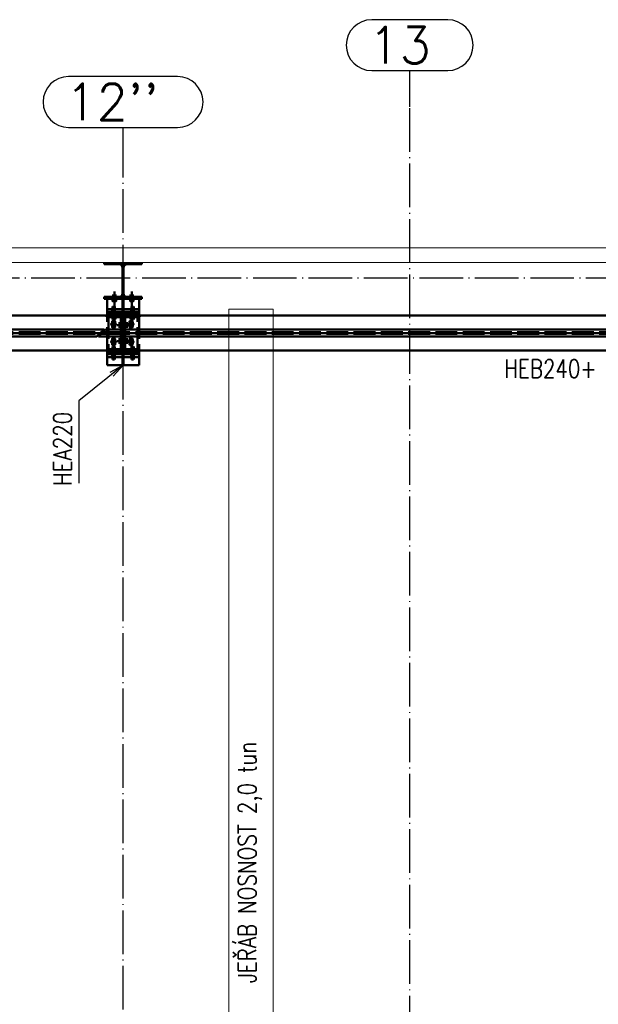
# Paper-space layout 'Layout1' of a CAD drawing. Extents: x -2 to 1033, y -36 to 596.
# Tile 26 of 126: x 148 to 228, y 139 to 274. Entities that reach past the tile are written whole.
import ezdxf

# ---------------------------------------------------------------- set-up
doc = ezdxf.new("R2010")
doc.units = 0
for name, pattern in [('ACAD_ISO02W100', [15, 12, -3]), ('ACAD_ISO04W100', [30.5, 24, -3, 0.5, -3]), ('HP_01_CER_B', [8, 5, -1, 1, -1])]:
    doc.linetypes.add(name, pattern=pattern)
for name, color, linetype, lineweight in [('SS_JEŘÁBOVÁ DRÁHA', 11, 'CONTINUOUS', 50), ('SS_OSY_025', 7, 'HP_01_CER_B', 25), ('SS_PODKLADY', 9, 'CONTINUOUS', 13), ('SS_PODKLADY_PANELY', 9, 'CONTINUOUS', 13), ('SS_POPIS_PROFILU', 13, 'CONTINUOUS', 25), ('SS_SLOUPY KRAJNÍ', 143, 'CONTINUOUS', 50), ('SS_SLOUPY VNITRNI', 163, 'CONTINUOUS', 50), ('SS_SRAFY', 8, 'CONTINUOUS', 18)]:
    doc.layers.add(name, color=color, linetype=linetype, lineweight=lineweight)
doc.styles.add('ROMANS', font='romans.shx', dxfattribs={"width": 0.8})
doc.styles.add('romans.shx', font='romans.shx', dxfattribs={"height": 5})

psp = doc.layouts.get("Layout1")

# ---------------------------------------------------------------- hatches: boundary and pattern name
at = {"layer": 'SS_SRAFY'}
h = psp.add_hatch(dxfattribs=at)
h.set_pattern_fill('ANSI31', color=5, scale=0.02, style=0)
h.set_pattern_definition([(45, (45.44707, 77.78364), (-0.04490128, 0.04490128), [])])
h.paths.add_polyline_path([(165.2471, 235.6836), (165.2471, 235.9336), (163.2021, 235.9336, -0.41421356), (162.7221, 236.4136), (162.7221, 239.9536, -0.41421356), (163.2021, 240.4336), (165.2471, 240.4336), (165.2471, 240.6836), (160.0471, 240.6836), (160.0471, 240.4336), (162.0921, 240.4336, -0.41421356), (162.5721, 239.9536), (162.5721, 236.4136, -0.41421356), (162.0921, 235.9336), (160.0471, 235.9336), (160.0471, 235.6836)], flags=0)

# ---------------------------------------------------------------- linework, layer by layer
at = {"layer": 'SS_JEŘÁBOVÁ DRÁHA', "color": 7, "linetype": 'ACAD_ISO04W100', "ltscale": 0.25}
for p, q in [((161.1471, 236.1336), (161.7471, 236.1336)), ((161.4471, 236.6896), (161.4471, 232.2896)), ((161.4471, 236.1336), (161.4471, 236.1336)), ((163.5471, 236.1336), (164.1471, 236.1336)), ((163.8471, 236.6896), (163.8471, 232.2896)), ((163.8471, 236.1336), (163.8471, 236.1336)), ((161.0471, 234.4836), (161.6471, 234.4836)), ((161.3471, 232.7236), (161.3471, 234.7236)), ((161.3471, 234.4836), (161.3471, 234.4836)), ((163.6471, 234.4836), (164.2471, 234.4836)), ((163.9471, 232.7236), (163.9471, 234.7236)), ((163.9471, 234.4836), (163.9471, 234.4836)), ((162.3471, 233.3836), (160.3471, 233.3836)), ((162.3471, 233.3836), (160.4471, 233.3836)), ((161.0471, 232.9836), (161.6471, 232.9836)), ((161.1471, 233.0236), (161.7471, 233.0236)), ((161.3471, 232.9836), (161.3471, 232.9836)), ((161.4471, 233.0236), (161.4471, 233.0236)), ((164.9471, 233.3836), (162.9471, 233.3836)), ((164.8471, 233.3836), (162.9471, 233.3836)), ((163.5471, 233.0236), (164.1471, 233.0236)), ((163.6471, 232.9836), (164.2471, 232.9836)), ((163.8471, 233.0236), (163.8471, 233.0236)), ((163.9471, 232.9836), (163.9471, 232.9836)), ((160.9771, 232.1836), (161.7171, 232.1836)), ((160.9771, 232.1836), (161.7171, 232.1836)), ((161.3471, 232.5536), (161.3471, 231.8136)), ((161.3471, 232.5536), (161.3471, 231.8136)), ((161.3471, 232.1836), (161.3471, 232.1836)), ((161.8371, 232.0836), (163.4371, 232.0836)), ((161.8371, 232.0836), (163.4371, 232.0836)), ((162.1471, 232.4536), (162.1471, 231.7136)), ((162.1471, 232.4536), (162.1471, 231.7136)), ((162.1471, 232.0836), (162.1471, 232.0836)), ((162.1471, 232.0836), (162.1471, 232.0836)), ((163.1471, 232.4536), (163.1471, 231.7136)), ((163.1471, 232.4536), (163.1471, 231.7136)), ((163.1471, 232.0836), (163.1471, 232.0836)), ((163.1471, 232.0836), (163.1471, 232.0836)), ((163.3771, 232.1836), (164.1171, 232.1836)), ((163.3771, 232.1836), (164.1171, 232.1836)), ((163.7471, 232.5536), (163.7471, 231.8136)), ((163.7471, 232.5536), (163.7471, 231.8136)), ((163.7471, 232.1836), (163.7471, 232.1836)), ((45.4471, 230.9836), (162.5471, 230.9836)), ((47.8471, 230.9836), (159.6471, 230.9836)), ((159.6471, 230.9836), (277.4471, 230.9836)), ((161.3471, 230.1536), (161.3471, 229.4136)), ((161.3471, 230.1536), (161.3471, 229.4136)), ((162.1471, 230.2536), (162.1471, 229.5136)), ((162.1471, 230.2536), (162.1471, 229.5136)), ((162.7471, 230.9836), (279.8471, 230.9836)), ((163.1471, 230.2536), (163.1471, 229.5136)), ((163.1471, 230.2536), (163.1471, 229.5136)), ((163.7471, 230.1536), (163.7471, 229.4136)), ((163.7471, 230.1536), (163.7471, 229.4136)), ((160.9771, 229.7836), (161.7171, 229.7836)), ((160.9771, 229.7836), (161.7171, 229.7836)), ((161.0471, 228.9836), (161.6471, 228.9836)), ((161.3471, 229.7836), (161.3471, 229.7836)), ((161.3471, 227.2236), (161.3471, 229.2236)), ((161.3471, 228.9836), (161.3471, 228.9836)), ((161.8371, 229.8836), (163.4371, 229.8836)), ((161.8371, 229.8836), (163.4371, 229.8836)), ((162.1471, 229.8836), (162.1471, 229.8836)), ((162.1471, 229.8836), (162.1471, 229.8836)), ((163.1471, 229.8836), (163.1471, 229.8836)), ((163.1471, 229.8836), (163.1471, 229.8836)), ((163.3771, 229.7836), (164.1171, 229.7836)), ((163.3771, 229.7836), (164.1171, 229.7836)), ((163.6471, 228.9836), (164.2471, 228.9836)), ((163.7471, 229.7836), (163.7471, 229.7836)), ((163.9471, 227.2236), (163.9471, 229.2236)), ((163.9471, 228.9836), (163.9471, 228.9836)), ((162.3471, 228.5836), (160.4471, 228.5836)), ((161.0471, 227.4836), (161.6471, 227.4836)), ((161.3471, 227.4836), (161.3471, 227.4836)), ((164.8471, 228.5836), (162.9471, 228.5836)), ((163.6471, 227.4836), (164.2471, 227.4836)), ((163.9471, 227.4836), (163.9471, 227.4836))]:
    psp.add_line(p, q, dxfattribs=at)
at = {"layer": 'SS_JEŘÁBOVÁ DRÁHA', "color": 5, "linetype": 'Continuous', "ltscale": 0.25}
for p, q in [((161.1471, 235.6836), (161.1471, 235.6236)), ((161.1471, 235.6236), (161.1873, 235.6236)), ((161.1873, 235.6836), (161.1873, 235.6236)), ((161.1873, 235.6236), (161.2971, 235.6236)), ((161.3271, 235.6236), (161.2071, 235.6022)), ((161.2071, 235.6022), (161.2774, 235.6236)), ((161.2071, 235.6022), (161.2392, 235.6236)), ((161.2071, 235.6236), (161.2071, 235.6022)), ((161.2071, 235.6022), (161.2071, 235.3851)), ((161.2971, 235.6836), (161.2971, 235.6236)), ((161.2971, 235.6236), (161.4471, 235.6236)), ((161.4471, 235.6022), (161.3271, 235.6236)), ((161.4471, 235.6836), (161.4471, 235.6236)), ((161.5671, 235.6236), (161.4471, 235.6022)), ((161.4471, 235.6022), (161.5092, 235.6236)), ((161.4471, 235.6236), (161.4471, 235.6022)), ((161.4471, 235.6236), (161.5971, 235.6236)), ((161.4471, 235.6022), (161.4471, 235.3851)), ((161.6871, 235.6022), (161.5671, 235.6236)), ((161.5971, 235.6836), (161.5971, 235.6236)), ((161.5971, 235.6236), (161.7069, 235.6236)), ((161.6871, 235.6022), (161.6549, 235.6236)), ((161.6871, 235.6022), (161.6789, 235.6236)), ((161.6871, 235.6022), (161.6871, 235.6236)), ((161.6871, 235.3851), (161.6871, 235.6022)), ((161.7069, 235.6236), (161.7069, 235.6836)), ((161.7069, 235.6236), (161.7471, 235.6236)), ((161.7471, 235.6236), (161.7471, 235.6836)), ((163.5471, 235.6836), (163.5471, 235.6236)), ((163.5471, 235.6236), (163.5873, 235.6236)), ((163.5873, 235.6836), (163.5873, 235.6236)), ((163.5873, 235.6236), (163.6971, 235.6236)), ((163.7271, 235.6236), (163.6071, 235.6022)), ((163.6071, 235.6022), (163.6774, 235.6236)), ((163.6071, 235.6022), (163.6392, 235.6236)), ((163.6071, 235.6236), (163.6071, 235.6022)), ((163.6071, 235.6022), (163.6071, 235.3851)), ((163.6971, 235.6236), (163.6971, 235.6836)), ((163.6971, 235.6236), (163.8471, 235.6236)), ((163.8471, 235.6022), (163.7271, 235.6236)), ((163.8471, 235.6836), (163.8471, 235.6236)), ((163.9671, 235.6236), (163.8471, 235.6022)), ((163.8471, 235.6022), (163.9092, 235.6236)), ((163.8471, 235.6236), (163.8471, 235.6022)), ((163.8471, 235.6236), (163.9971, 235.6236)), ((163.8471, 235.6022), (163.8471, 235.3851)), ((164.0871, 235.6022), (163.9671, 235.6236)), ((163.9971, 235.6236), (163.9971, 235.6836)), ((163.9971, 235.6236), (164.1069, 235.6236)), ((164.0871, 235.6022), (164.0549, 235.6236)), ((164.0871, 235.6022), (164.0789, 235.6236)), ((164.0871, 235.6022), (164.0871, 235.6236)), ((164.0871, 235.3851), (164.0871, 235.6022)), ((164.1069, 235.6236), (164.1069, 235.6836)), ((164.1069, 235.6236), (164.1471, 235.6236)), ((164.1471, 235.6236), (164.1471, 235.6836)), ((161.2392, 235.3636), (161.2071, 235.3851)), ((161.2774, 235.3636), (161.2071, 235.3851)), ((161.3271, 235.3636), (161.2071, 235.3851)), ((161.2071, 235.3851), (161.2071, 235.3636)), ((161.2392, 235.3636), (161.2071, 235.3636)), ((161.2774, 235.3636), (161.2392, 235.3636)), ((161.3271, 235.3636), (161.2774, 235.3636)), ((161.3271, 235.3636), (161.4471, 235.3851)), ((161.4471, 235.3636), (161.3271, 235.3636)), ((161.5092, 235.3636), (161.4471, 235.3851)), ((161.4471, 235.3851), (161.5671, 235.3636)), ((161.4471, 235.3851), (161.4471, 235.3636)), ((161.5092, 235.3636), (161.4471, 235.3636)), ((161.5671, 235.3636), (161.5092, 235.3636)), ((161.5671, 235.3636), (161.6871, 235.3851)), ((161.6549, 235.3636), (161.5671, 235.3636)), ((161.6549, 235.3636), (161.6871, 235.3851)), ((161.6789, 235.3636), (161.6549, 235.3636)), ((161.6871, 235.3851), (161.6789, 235.3636)), ((161.6871, 235.3636), (161.6789, 235.3636)), ((161.6871, 235.3636), (161.6871, 235.3851)), ((163.6392, 235.3636), (163.6071, 235.3851)), ((163.6774, 235.3636), (163.6071, 235.3851)), ((163.7271, 235.3636), (163.6071, 235.3851)), ((163.6071, 235.3851), (163.6071, 235.3636)), ((163.6392, 235.3636), (163.6071, 235.3636)), ((163.6774, 235.3636), (163.6392, 235.3636)), ((163.7271, 235.3636), (163.6774, 235.3636)), ((163.7271, 235.3636), (163.8471, 235.3851)), ((163.8471, 235.3636), (163.7271, 235.3636)), ((163.9092, 235.3636), (163.8471, 235.3851)), ((163.8471, 235.3851), (163.9671, 235.3636)), ((163.8471, 235.3851), (163.8471, 235.3636)), ((163.9092, 235.3636), (163.8471, 235.3636)), ((163.9671, 235.3636), (163.9092, 235.3636)), ((163.9671, 235.3636), (164.0871, 235.3851)), ((164.0549, 235.3636), (163.9671, 235.3636)), ((164.0549, 235.3636), (164.0871, 235.3851)), ((164.0789, 235.3636), (164.0549, 235.3636)), ((164.0871, 235.3851), (164.0789, 235.3636)), ((164.0871, 235.3636), (164.0789, 235.3636)), ((164.0871, 235.3636), (164.0871, 235.3851)), ((161.1873, 233.4436), (161.1471, 233.4436)), ((161.1471, 233.4436), (161.1471, 233.3836)), ((161.2971, 233.4436), (161.1873, 233.4436)), ((161.1873, 233.4436), (161.1873, 233.3836)), ((161.212, 233.7036), (161.2038, 233.7036)), ((161.3238, 233.7036), (161.2038, 233.6821)), ((161.236, 233.7036), (161.2038, 233.6821)), ((161.2038, 233.6821), (161.212, 233.7036)), ((161.2038, 233.7036), (161.2038, 233.6821)), ((161.2038, 233.6821), (161.2038, 233.465)), ((161.2038, 233.465), (161.212, 233.4436)), ((161.2038, 233.465), (161.2359, 233.4436)), ((161.2038, 233.465), (161.3234, 233.4436)), ((161.2038, 233.465), (161.2038, 233.4436)), ((161.236, 233.7036), (161.212, 233.7036)), ((161.3238, 233.7036), (161.236, 233.7036)), ((161.4471, 233.4436), (161.2971, 233.4436)), ((161.2971, 233.4436), (161.2971, 233.3836)), ((161.4438, 233.6821), (161.3238, 233.7036)), ((161.3817, 233.7036), (161.3238, 233.7036)), ((161.3243, 233.4436), (161.4438, 233.465)), ((161.3817, 233.7036), (161.4438, 233.6821)), ((161.4438, 233.7036), (161.3817, 233.7036)), ((161.4438, 233.465), (161.382, 233.4436)), ((161.5638, 233.7036), (161.4438, 233.7036)), ((161.5638, 233.7036), (161.4438, 233.6821)), ((161.4438, 233.7036), (161.4438, 233.6821)), ((161.4438, 233.6821), (161.4438, 233.465)), ((161.4438, 233.465), (161.5634, 233.4436)), ((161.4438, 233.465), (161.4438, 233.4436)), ((161.5971, 233.4436), (161.4471, 233.4436)), ((161.4471, 233.4436), (161.4471, 233.3836)), ((161.5638, 233.7036), (161.6838, 233.6821)), ((161.6136, 233.7036), (161.5638, 233.7036)), ((161.5643, 233.4436), (161.6838, 233.465)), ((161.7069, 233.4436), (161.5971, 233.4436)), ((161.5971, 233.4436), (161.5971, 233.3836)), ((161.6136, 233.7036), (161.6838, 233.6821)), ((161.6517, 233.7036), (161.6136, 233.7036)), ((161.6838, 233.465), (161.6138, 233.4436)), ((161.6517, 233.7036), (161.6838, 233.6821)), ((161.6838, 233.7036), (161.6517, 233.7036)), ((161.6838, 233.465), (161.6518, 233.4436)), ((161.6838, 233.6821), (161.6838, 233.7036)), ((161.6838, 233.465), (161.6838, 233.6821)), ((161.6838, 233.4436), (161.6838, 233.465)), ((161.7471, 233.4436), (161.7069, 233.4436)), ((161.7069, 233.3836), (161.7069, 233.4436)), ((161.7471, 233.3836), (161.7471, 233.4436)), ((163.5873, 233.4436), (163.5471, 233.4436)), ((163.5471, 233.4436), (163.5471, 233.3836)), ((163.6971, 233.4436), (163.5873, 233.4436)), ((163.5873, 233.4436), (163.5873, 233.3836)), ((163.612, 233.7036), (163.6038, 233.7036)), ((163.7238, 233.7036), (163.6038, 233.6821)), ((163.636, 233.7036), (163.6038, 233.6821)), ((163.6038, 233.6821), (163.612, 233.7036)), ((163.6038, 233.7036), (163.6038, 233.6821)), ((163.6038, 233.6821), (163.6038, 233.465)), ((163.6038, 233.465), (163.612, 233.4436)), ((163.6038, 233.465), (163.6359, 233.4436)), ((163.6038, 233.465), (163.7234, 233.4436)), ((163.6038, 233.465), (163.6038, 233.4436)), ((163.636, 233.7036), (163.612, 233.7036)), ((163.7238, 233.7036), (163.636, 233.7036)), ((163.8471, 233.4436), (163.6971, 233.4436)), ((163.6971, 233.3836), (163.6971, 233.4436)), ((163.8438, 233.6821), (163.7238, 233.7036)), ((163.7817, 233.7036), (163.7238, 233.7036)), ((163.7243, 233.4436), (163.8438, 233.465)), ((163.7817, 233.7036), (163.8438, 233.6821)), ((163.8438, 233.7036), (163.7817, 233.7036)), ((163.8438, 233.465), (163.782, 233.4436)), ((163.9638, 233.7036), (163.8438, 233.7036)), ((163.9638, 233.7036), (163.8438, 233.6821)), ((163.8438, 233.7036), (163.8438, 233.6821)), ((163.8438, 233.6821), (163.8438, 233.465)), ((163.8438, 233.465), (163.9634, 233.4436)), ((163.8438, 233.465), (163.8438, 233.4436)), ((163.9971, 233.4436), (163.8471, 233.4436)), ((163.8471, 233.4436), (163.8471, 233.3836)), ((163.9638, 233.7036), (164.0838, 233.6821)), ((164.0136, 233.7036), (163.9638, 233.7036)), ((163.9643, 233.4436), (164.0838, 233.465)), ((164.1069, 233.4436), (163.9971, 233.4436)), ((163.9971, 233.3836), (163.9971, 233.4436)), ((164.0136, 233.7036), (164.0838, 233.6821)), ((164.0517, 233.7036), (164.0136, 233.7036)), ((164.0838, 233.465), (164.0138, 233.4436)), ((164.0517, 233.7036), (164.0838, 233.6821)), ((164.0838, 233.7036), (164.0517, 233.7036)), ((164.0838, 233.465), (164.0518, 233.4436)), ((164.0838, 233.6821), (164.0838, 233.7036)), ((164.0838, 233.465), (164.0838, 233.6821)), ((164.0838, 233.4436), (164.0838, 233.465)), ((164.1471, 233.4436), (164.1069, 233.4436)), ((164.1069, 233.3836), (164.1069, 233.4436)), ((164.1471, 233.3836), (164.1471, 233.4436))]:
    psp.add_line(p, q, dxfattribs=at)
at = {"layer": 'SS_JEŘÁBOVÁ DRÁHA', "color": 9, "linetype": 'ACAD_ISO02W100', "ltscale": 0.25}
for p, q in [((161.2071, 235.6022), (161.2152, 235.6236)), ((161.2771, 235.6836), (161.2771, 235.6236)), ((161.2998, 235.6836), (161.2998, 235.6236)), ((161.3085, 235.6236), (161.3085, 235.3636)), ((161.3621, 235.6836), (161.3621, 235.6236)), ((161.3671, 235.6236), (161.3671, 235.3636)), ((161.4471, 235.6022), (161.385, 235.6236)), ((161.5271, 235.3636), (161.5271, 235.6236)), ((161.5321, 235.6836), (161.5321, 235.6236)), ((161.5856, 235.6236), (161.5856, 235.3636)), ((161.5943, 235.6236), (161.5943, 235.6836)), ((161.6871, 235.6022), (161.6168, 235.6236)), ((161.6171, 235.6236), (161.6171, 235.6836)), ((163.6071, 235.6022), (163.6152, 235.6236)), ((163.6771, 235.6836), (163.6771, 235.6236)), ((163.6998, 235.6836), (163.6998, 235.6236)), ((163.7085, 235.6236), (163.7085, 235.3636)), ((163.7621, 235.6236), (163.7621, 235.6836)), ((163.7671, 235.6236), (163.7671, 235.3636)), ((163.8471, 235.6022), (163.785, 235.6236)), ((163.9271, 235.6236), (163.9271, 235.3636)), ((163.9321, 235.6236), (163.9321, 235.6836)), ((163.9856, 235.6236), (163.9856, 235.3636)), ((163.9943, 235.6236), (163.9943, 235.6836)), ((164.0871, 235.6022), (164.0168, 235.6236)), ((164.0171, 235.6236), (164.0171, 235.6836)), ((161.2071, 235.3851), (161.2152, 235.3636)), ((161.385, 235.3636), (161.4471, 235.3851)), ((161.6168, 235.3636), (161.6871, 235.3851)), ((163.6071, 235.3851), (163.6152, 235.3636)), ((163.785, 235.3636), (163.8471, 235.3851)), ((164.0168, 235.3636), (164.0871, 235.3851)), ((161.2741, 233.7036), (161.2038, 233.6821)), ((161.2038, 233.465), (161.2741, 233.4436)), ((161.2038, 233.4436), (161.212, 233.4436)), ((161.212, 233.4436), (161.236, 233.4436)), ((161.236, 233.4436), (161.3238, 233.4436)), ((161.2771, 233.4436), (161.2771, 233.3836)), ((161.2838, 233.7036), (161.2838, 233.4436)), ((161.2998, 233.4436), (161.2998, 233.3836)), ((161.3053, 233.7036), (161.3053, 233.4436)), ((161.3234, 233.4436), (161.3238, 233.4436)), ((161.3234, 233.4436), (161.3238, 233.4436)), ((161.3238, 233.4436), (161.3817, 233.4436)), ((161.3238, 233.4436), (161.3243, 233.4436)), ((161.3238, 233.4436), (161.3243, 233.4436)), ((161.3621, 233.4436), (161.3621, 233.3836)), ((161.3638, 233.7036), (161.3638, 233.4436)), ((161.3817, 233.4436), (161.4438, 233.4436)), ((161.382, 233.4436), (161.3817, 233.4436)), ((161.506, 233.7036), (161.4438, 233.6821)), ((161.4438, 233.465), (161.506, 233.4436)), ((161.4438, 233.4436), (161.5638, 233.4436)), ((161.5238, 233.7036), (161.5238, 233.4436)), ((161.5321, 233.4436), (161.5321, 233.3836)), ((161.5634, 233.4436), (161.5638, 233.4436)), ((161.5634, 233.4436), (161.5638, 233.4436)), ((161.5638, 233.4436), (161.6136, 233.4436)), ((161.5638, 233.4436), (161.5643, 233.4436)), ((161.5638, 233.4436), (161.5643, 233.4436)), ((161.5824, 233.7036), (161.5824, 233.4436)), ((161.5943, 233.3836), (161.5943, 233.4436)), ((161.6038, 233.4436), (161.6038, 233.7036)), ((161.6136, 233.4436), (161.6517, 233.4436)), ((161.6138, 233.4436), (161.6136, 233.4436)), ((161.6171, 233.3836), (161.6171, 233.4436)), ((161.6838, 233.465), (161.6517, 233.4436)), ((161.6517, 233.4436), (161.6838, 233.4436)), ((161.6838, 233.6821), (161.6757, 233.7036)), ((161.6838, 233.465), (161.6757, 233.4436)), ((163.6741, 233.7036), (163.6038, 233.6821)), ((163.6038, 233.465), (163.6741, 233.4436)), ((163.6038, 233.4436), (163.612, 233.4436)), ((163.612, 233.4436), (163.636, 233.4436)), ((163.636, 233.4436), (163.7238, 233.4436)), ((163.6771, 233.4436), (163.6771, 233.3836)), ((163.6838, 233.7036), (163.6838, 233.4436)), ((163.6998, 233.4436), (163.6998, 233.3836)), ((163.7053, 233.7036), (163.7053, 233.4436)), ((163.7234, 233.4436), (163.7238, 233.4436)), ((163.7234, 233.4436), (163.7238, 233.4436)), ((163.7238, 233.4436), (163.7817, 233.4436)), ((163.7238, 233.4436), (163.7243, 233.4436)), ((163.7238, 233.4436), (163.7243, 233.4436)), ((163.7621, 233.3836), (163.7621, 233.4436)), ((163.7638, 233.7036), (163.7638, 233.4436)), ((163.7817, 233.4436), (163.8438, 233.4436)), ((163.782, 233.4436), (163.7817, 233.4436)), ((163.906, 233.7036), (163.8438, 233.6821)), ((163.8438, 233.465), (163.906, 233.4436)), ((163.8438, 233.4436), (163.9638, 233.4436)), ((163.9238, 233.7036), (163.9238, 233.4436)), ((163.9321, 233.3836), (163.9321, 233.4436)), ((163.9634, 233.4436), (163.9638, 233.4436)), ((163.9634, 233.4436), (163.9638, 233.4436)), ((163.9638, 233.4436), (164.0136, 233.4436)), ((163.9638, 233.4436), (163.9643, 233.4436)), ((163.9638, 233.4436), (163.9643, 233.4436)), ((163.9824, 233.7036), (163.9824, 233.4436)), ((163.9943, 233.3836), (163.9943, 233.4436)), ((164.0038, 233.4436), (164.0038, 233.7036)), ((164.0136, 233.4436), (164.0517, 233.4436)), ((164.0138, 233.4436), (164.0136, 233.4436)), ((164.0171, 233.3836), (164.0171, 233.4436)), ((164.0838, 233.465), (164.0517, 233.4436)), ((164.0517, 233.4436), (164.0838, 233.4436)), ((164.0838, 233.6821), (164.0757, 233.7036)), ((164.0838, 233.465), (164.0757, 233.4436))]:
    psp.add_line(p, q, dxfattribs=at)
at = {"layer": 'SS_JEŘÁBOVÁ DRÁHA', "color": 1, "linetype": 'Continuous', "ltscale": 0.25}
for p, q in [((160.4471, 234.2836), (161.2871, 234.2836)), ((160.4471, 233.8836), (160.4471, 234.2836)), ((161.6071, 234.2836), (163.6871, 234.2836)), ((164.0071, 234.2836), (164.8471, 234.2836)), ((164.8471, 234.2836), (164.8471, 233.8836)), ((162.5471, 233.3836), (45.4493, 233.3836)), ((161.2871, 233.8836), (160.4471, 233.8836)), ((160.4471, 233.7836), (160.4471, 233.8836)), ((160.4471, 233.7836), (161.2871, 233.7836)), ((160.4471, 233.6836), (160.4471, 233.7836)), ((160.4471, 233.6836), (161.2038, 233.6836)), ((160.4471, 233.6236), (160.4471, 233.6836)), ((160.4471, 233.6236), (161.2038, 233.6236)), ((160.4471, 233.5836), (160.4471, 233.6236)), ((161.2038, 233.5836), (160.4471, 233.5836)), ((160.4471, 233.3836), (160.4471, 233.5836)), ((163.6871, 233.8836), (161.6071, 233.8836)), ((161.6071, 233.7836), (163.6871, 233.7836)), ((161.6838, 233.6836), (163.6038, 233.6836)), ((161.6838, 233.6236), (163.6038, 233.6236)), ((162.3471, 233.5836), (161.6838, 233.5836)), ((162.3471, 233.5836), (162.3471, 233.3836)), ((162.9471, 233.5836), (162.3471, 233.5836)), ((162.5471, 231.4836), (162.5471, 233.3836)), ((162.7471, 233.1836), (162.5471, 233.1836)), ((162.6471, 232.8836), (162.5471, 232.8836)), ((162.7471, 232.8836), (162.6471, 232.8836)), ((162.6471, 232.8836), (162.6471, 231.4836)), ((279.8471, 233.3836), (162.7471, 233.3836)), ((162.7471, 233.3836), (162.7471, 231.4836)), ((163.6038, 233.5836), (162.9471, 233.5836)), ((162.9471, 233.5836), (162.9471, 233.3836)), ((164.8471, 233.8836), (164.0071, 233.8836)), ((164.0071, 233.7836), (164.8471, 233.7836)), ((164.0838, 233.6836), (164.8471, 233.6836)), ((164.0838, 233.6236), (164.8471, 233.6236)), ((164.8471, 233.5836), (164.0838, 233.5836)), ((164.8471, 233.8836), (164.8471, 233.7836)), ((164.8471, 233.7836), (164.8471, 233.6836)), ((164.8471, 233.6836), (164.8471, 233.6236)), ((164.8471, 233.6236), (164.8471, 233.5836)), ((164.8471, 233.5836), (164.8471, 233.3836)), ((160.047, 231.4836), (47.8471, 231.4836)), ((159.047, 230.4836), (160.047, 231.4836)), ((160.2471, 231.4836), (159.2471, 230.4836)), ((277.4471, 231.4836), (160.2471, 231.4836)), ((47.8471, 230.4836), (159.047, 230.4836)), ((159.2471, 230.4836), (277.4471, 230.4836)), ((162.5471, 228.5836), (162.5471, 230.4836)), ((162.6471, 230.4836), (162.6471, 229.0836)), ((162.7471, 230.4836), (162.7471, 228.5836)), ((162.5471, 229.0836), (162.6471, 229.0836)), ((162.5471, 228.7836), (162.7471, 228.7836)), ((162.6471, 229.0836), (162.7471, 229.0836)), ((45.4493, 228.5836), (162.5471, 228.5836)), ((160.4471, 228.3836), (160.4471, 228.5836)), ((160.4471, 228.3836), (162.3471, 228.3836)), ((160.4471, 228.2836), (160.4471, 228.3836)), ((164.8471, 228.2836), (160.4471, 228.2836)), ((160.4471, 228.1836), (160.4471, 228.2836)), ((160.4471, 228.1836), (164.8471, 228.1836)), ((160.4471, 228.1236), (160.4471, 228.1836)), ((164.8471, 228.1236), (160.4471, 228.1236)), ((160.4471, 228.0836), (160.4471, 228.1236)), ((164.8471, 228.0836), (160.4471, 228.0836)), ((160.4471, 227.6836), (160.4471, 228.0836)), ((164.8471, 227.6836), (160.4471, 227.6836)), ((162.3471, 228.5836), (162.3471, 228.3836)), ((162.3471, 228.3836), (162.9471, 228.3836)), ((162.7471, 228.5836), (279.8471, 228.5836)), ((162.9471, 228.5836), (162.9471, 228.3836)), ((162.9471, 228.3836), (164.8471, 228.3836)), ((164.8471, 228.5836), (164.8471, 228.3836)), ((164.8471, 228.3836), (164.8471, 228.2836)), ((164.8471, 228.2836), (164.8471, 228.1836)), ((164.8471, 228.1836), (164.8471, 228.1236)), ((164.8471, 228.1236), (164.8471, 228.0836)), ((164.8471, 228.0836), (164.8471, 227.6836))]:
    psp.add_line(p, q, dxfattribs=at)
at = {"layer": 'SS_JEŘÁBOVÁ DRÁHA', "color": 3, "linetype": 'ACAD_ISO02W100', "ltscale": 0.25}
for p, q in [((161.1671, 234.2836), (161.1671, 233.8836)), ((161.2871, 234.2836), (161.6071, 234.2836)), ((161.5271, 233.8836), (161.5271, 234.2836)), ((163.6871, 234.2836), (164.0071, 234.2836)), ((163.7671, 234.2836), (163.7671, 233.8836)), ((164.1271, 233.8836), (164.1271, 234.2836)), ((160.3471, 233.3836), (160.3471, 233.2236)), ((160.3471, 233.2236), (162.3471, 233.2236)), ((160.4471, 233.1836), (160.4471, 233.3836)), ((162.3471, 233.1836), (160.4471, 233.1836)), ((160.6471, 233.1836), (160.6471, 228.7836)), ((161.0671, 233.5836), (161.0671, 233.1836)), ((161.1671, 233.8836), (161.1671, 233.7836)), ((161.1671, 233.7836), (161.1671, 233.6836)), ((161.1671, 233.6836), (161.1671, 233.6236)), ((161.1671, 233.6236), (161.1671, 233.5836)), ((161.1689, 233.7836), (161.1689, 233.8836)), ((161.1689, 233.6836), (161.1689, 233.7836)), ((161.1689, 233.6236), (161.1689, 233.6836)), ((161.1689, 233.5836), (161.1689, 233.6236)), ((161.2038, 233.6836), (161.6838, 233.6836)), ((161.2038, 233.6236), (161.6838, 233.6236)), ((161.6838, 233.5836), (161.2038, 233.5836)), ((161.2471, 233.5836), (161.2471, 233.1836)), ((161.6071, 233.8836), (161.2871, 233.8836)), ((161.2871, 233.7836), (161.6071, 233.7836)), ((161.4471, 233.5836), (161.4471, 233.4436)), ((161.4471, 233.3836), (161.4471, 233.1836)), ((161.5252, 233.7836), (161.5163, 233.7036)), ((161.5163, 233.7036), (161.5252, 233.6836)), ((161.5252, 233.8836), (161.5252, 233.7836)), ((161.5252, 233.6836), (161.5252, 233.6236)), ((161.5252, 233.6236), (161.5252, 233.5836)), ((161.5271, 233.7836), (161.5271, 233.8836)), ((161.5271, 233.6836), (161.5271, 233.7836)), ((161.5271, 233.6236), (161.5271, 233.6836)), ((161.5271, 233.5836), (161.5271, 233.6236)), ((161.6271, 233.1836), (161.6271, 233.5836)), ((162.3471, 233.3836), (162.3471, 231.5836)), ((162.5471, 233.1836), (162.3471, 233.1836)), ((162.9471, 233.1836), (162.7471, 233.1836)), ((162.9471, 233.3836), (162.9471, 233.2236)), ((162.9471, 233.2236), (164.9471, 233.2236)), ((162.9471, 233.2236), (162.9471, 232.0836)), ((164.8471, 233.1836), (162.9471, 233.1836)), ((163.6038, 233.6836), (164.0838, 233.6836)), ((163.6038, 233.6236), (164.0838, 233.6236)), ((164.0838, 233.5836), (163.6038, 233.5836)), ((163.6671, 233.5836), (163.6671, 233.3836)), ((163.6671, 233.3836), (163.6671, 233.2236)), ((163.6671, 233.2236), (163.6671, 233.1836)), ((164.0071, 233.8836), (163.6871, 233.8836)), ((163.6871, 233.7836), (164.0071, 233.7836)), ((163.7671, 233.8836), (163.7671, 233.7836)), ((163.7671, 233.7836), (163.7671, 233.6836)), ((163.7671, 233.6836), (163.7671, 233.6236)), ((163.7671, 233.6236), (163.7671, 233.5836)), ((163.7689, 233.7836), (163.7689, 233.8836)), ((163.7778, 233.7036), (163.7689, 233.7836)), ((163.7689, 233.6836), (163.7778, 233.7036)), ((163.7689, 233.6236), (163.7689, 233.6836)), ((163.7689, 233.5836), (163.7689, 233.6236)), ((163.8471, 233.5836), (163.8471, 233.4436)), ((163.8471, 233.3836), (163.8471, 233.1836)), ((164.0271, 233.2236), (164.0271, 233.3836)), ((164.0471, 233.5836), (164.0471, 233.1836)), ((164.1252, 233.8836), (164.1252, 233.7836)), ((164.1252, 233.7836), (164.1252, 233.6836)), ((164.1252, 233.6836), (164.1252, 233.6236)), ((164.1252, 233.6236), (164.1252, 233.5836)), ((164.1271, 233.7836), (164.1271, 233.8836)), ((164.1271, 233.6836), (164.1271, 233.7836)), ((164.1271, 233.6236), (164.1271, 233.6836)), ((164.1271, 233.5836), (164.1271, 233.6236)), ((164.2271, 233.1836), (164.2271, 233.5836)), ((164.6471, 228.7836), (164.6471, 233.1836)), ((164.8471, 233.3836), (164.8471, 233.1836)), ((164.9471, 233.2236), (164.9471, 233.3836)), ((161.2471, 232.4037), (161.4471, 232.4037)), ((161.4471, 231.9636), (161.2471, 231.9636)), ((162.5471, 232.3037), (162.3471, 232.3037)), ((162.3471, 231.8636), (162.5471, 231.8636)), ((162.5471, 231.5836), (162.3471, 231.5836)), ((162.3471, 231.5836), (162.3471, 231.0836)), ((162.6471, 232.3037), (162.5471, 232.3037)), ((162.5471, 231.8636), (162.6471, 231.8636)), ((162.5471, 230.4836), (162.5471, 231.4836)), ((162.7471, 232.3037), (162.6471, 232.3037)), ((162.6471, 231.8636), (162.7471, 231.8636)), ((162.6471, 231.4836), (162.6471, 230.4836)), ((162.9471, 232.3037), (162.7471, 232.3037)), ((162.7471, 231.8636), (162.9471, 231.8636)), ((162.9471, 231.5836), (162.7471, 231.5836)), ((162.7471, 231.4836), (162.7471, 230.4836)), ((162.9471, 232.0836), (162.9471, 231.5836)), ((162.9471, 231.5836), (162.9471, 231.4836)), ((162.9471, 231.4836), (162.9471, 231.0836)), ((163.6471, 232.4037), (163.8471, 232.4037)), ((163.8471, 231.9636), (163.6471, 231.9636)), ((162.5471, 231.0836), (45.4471, 231.0836)), ((162.5471, 230.8836), (45.4471, 230.8836)), ((162.3471, 230.8836), (162.3471, 230.3836)), ((162.3471, 230.3836), (162.5471, 230.3836)), ((162.3471, 230.3836), (162.3471, 228.5836)), ((162.5471, 230.1037), (162.3471, 230.1037)), ((162.6471, 230.1037), (162.5471, 230.1037)), ((162.7471, 230.1037), (162.6471, 230.1037)), ((279.8471, 231.0836), (162.7471, 231.0836)), ((279.8471, 230.8836), (162.7471, 230.8836)), ((162.7471, 230.3836), (162.9471, 230.3836)), ((162.9471, 230.1037), (162.7471, 230.1037)), ((162.9471, 230.8836), (162.9471, 230.3836)), ((162.9471, 230.3836), (162.9471, 228.5836)), ((160.4471, 228.7836), (162.3471, 228.7836)), ((160.4471, 228.5836), (160.4471, 228.7836)), ((161.0671, 228.7836), (161.0671, 228.3836)), ((161.2471, 230.0037), (161.4471, 230.0037)), ((161.4471, 229.5636), (161.2471, 229.5636)), ((161.2471, 228.7836), (161.2471, 228.3836)), ((161.4471, 228.7836), (161.4471, 228.3836)), ((161.6271, 228.3836), (161.6271, 228.7836)), ((162.3471, 229.6636), (162.5471, 229.6636)), ((162.3471, 228.7836), (162.5471, 228.7836)), ((162.5471, 229.6636), (162.6471, 229.6636)), ((162.6471, 229.6636), (162.7471, 229.6636)), ((162.7471, 229.6636), (162.9471, 229.6636)), ((162.7471, 228.7836), (162.9471, 228.7836)), ((162.9471, 228.7836), (164.8471, 228.7836)), ((163.6471, 230.0037), (163.8471, 230.0037)), ((163.8471, 229.5636), (163.6471, 229.5636)), ((163.6671, 228.7836), (163.6671, 228.3836)), ((163.8471, 228.7836), (163.8471, 228.3836)), ((164.0471, 228.7836), (164.0471, 228.3836)), ((164.2271, 228.3836), (164.2271, 228.7836)), ((164.8471, 228.7836), (164.8471, 228.5836)), ((161.1671, 228.3836), (161.1671, 228.2836)), ((161.1671, 228.2836), (161.1671, 228.1836)), ((161.1671, 228.1836), (161.1671, 228.1236)), ((161.1671, 228.1236), (161.1671, 228.0836)), ((161.1671, 228.0836), (161.1671, 227.6836)), ((161.5271, 228.2836), (161.5271, 228.3836)), ((161.5271, 228.1836), (161.5271, 228.2836)), ((161.5271, 228.1236), (161.5271, 228.1836)), ((161.5271, 228.0836), (161.5271, 228.1236)), ((161.5271, 227.6836), (161.5271, 228.0836)), ((163.7671, 228.3836), (163.7671, 228.2836)), ((163.7671, 228.2836), (163.7671, 228.1836)), ((163.7671, 228.1836), (163.7671, 228.1236)), ((163.7671, 228.1236), (163.7671, 228.0836)), ((163.7671, 228.0836), (163.7671, 227.6836)), ((164.1271, 228.2836), (164.1271, 228.3836)), ((164.1271, 228.1836), (164.1271, 228.2836)), ((164.1271, 228.1236), (164.1271, 228.1836)), ((164.1271, 228.0836), (164.1271, 228.1236)), ((164.1271, 227.6836), (164.1271, 228.0836))]:
    psp.add_line(p, q, dxfattribs=at)
at = {"layer": 'SS_JEŘÁBOVÁ DRÁHA', "ltscale": 0.25}
for p, q in [((162.4471, 232.2336), (162.4471, 232.2336)), ((162.8471, 232.2336), (162.8471, 232.2336)), ((162.4471, 229.7336), (162.4471, 229.7336)), ((162.8471, 229.7336), (162.8471, 229.7336))]:
    psp.add_line(p, q, dxfattribs=at)
at = {"layer": 'SS_JEŘÁBOVÁ DRÁHA', "color": 7, "linetype": 'Continuous', "ltscale": 0.25}
for points in [[(161.0471, 232.1836), (161.3471, 232.1836), (161.3471, 231.8836)], [(161.5471, 232.1836), (161.5318, 232.2602), (161.4885, 232.3251), (161.4236, 232.3684), (161.3471, 232.3836), (161.2705, 232.3684), (161.2056, 232.3251), (161.1623, 232.2602), (161.1471, 232.1836), (161.1623, 232.1071), (161.2056, 232.0422), (161.2705, 231.9989), (161.3471, 231.9836), (161.4236, 231.9989), (161.4885, 232.0422), (161.5318, 232.1071), (161.5471, 232.1836)], [(161.3471, 232.4836), (161.3471, 232.1836), (161.6471, 232.1836)], [(163.4471, 232.1836), (163.7471, 232.1836), (163.7471, 231.8836)], [(163.9471, 232.1836), (163.9318, 232.2602), (163.8885, 232.3251), (163.8236, 232.3684), (163.7471, 232.3836), (163.6705, 232.3684), (163.6056, 232.3251), (163.5623, 232.2602), (163.5471, 232.1836), (163.5623, 232.1071), (163.6056, 232.0422), (163.6705, 231.9989), (163.7471, 231.9836), (163.8236, 231.9989), (163.8885, 232.0422), (163.9318, 232.1071), (163.9471, 232.1836)], [(163.7471, 232.4836), (163.7471, 232.1836), (164.0471, 232.1836)], [(161.0471, 229.7836), (161.3471, 229.7836), (161.3471, 229.4836)], [(161.5471, 229.7836), (161.5318, 229.8602), (161.4885, 229.9251), (161.4236, 229.9684), (161.3471, 229.9836), (161.2705, 229.9684), (161.2056, 229.9251), (161.1623, 229.8602), (161.1471, 229.7836), (161.1623, 229.7071), (161.2056, 229.6422), (161.2705, 229.5989), (161.3471, 229.5836), (161.4236, 229.5989), (161.4885, 229.6422), (161.5318, 229.7071), (161.5471, 229.7836)], [(161.3471, 230.0836), (161.3471, 229.7836), (161.6471, 229.7836)], [(163.4471, 229.7836), (163.7471, 229.7836), (163.7471, 229.4836)], [(163.9471, 229.7836), (163.9318, 229.8602), (163.8885, 229.9251), (163.8236, 229.9684), (163.7471, 229.9836), (163.6705, 229.9684), (163.6056, 229.9251), (163.5623, 229.8602), (163.5471, 229.7836), (163.5623, 229.7071), (163.6056, 229.6422), (163.6705, 229.5989), (163.7471, 229.5836), (163.8236, 229.5989), (163.8885, 229.6422), (163.9318, 229.7071), (163.9471, 229.7836)], [(163.7471, 230.0836), (163.7471, 229.7836), (164.0471, 229.7836)]]:
    psp.add_lwpolyline(points, dxfattribs=at)
at = {"layer": 'SS_JEŘÁBOVÁ DRÁHA', "color": 3, "linetype": 'ACAD_ISO02W100', "ltscale": 0.25}
for centre in [(161.3471, 232.1836), (163.7471, 232.1836), (161.3471, 229.7836), (163.7471, 229.7836)]:
    psp.add_circle(centre, 0.22, dxfattribs=at)
at = {"layer": 'SS_JEŘÁBOVÁ DRÁHA', "color": 3, "linetype": 'ACAD_ISO02W100', "ltscale": 0.25, "extrusion": (0, 0, -1)}
for centre, start, end in [((-161.2471, 232.1836), 270, 90), ((-161.4471, 232.1836), 90, 270), ((-163.6471, 232.1836), 270, 90), ((-163.8471, 232.1836), 90, 270), ((-161.2471, 229.7836), 270, 90), ((-161.4471, 229.7836), 90, 270), ((-163.6471, 229.7836), 270, 90), ((-163.8471, 229.7836), 90, 270)]:
    psp.add_arc(centre, 0.22, start, end, dxfattribs=at)
at = {"layer": 'SS_OSY_025', "linetype": 'Continuous', "ltscale": 0.25}
for p, q in [((207.2755, 274.0515), (196.8231, 274.0515)), ((196.8231, 267.0515), (207.2755, 267.0515)), ((170.1352, 266.2434), (155.159, 266.2434)), ((155.159, 259.2434), (170.1352, 259.2434))]:
    psp.add_line(p, q, dxfattribs=at)
at = {"layer": 'SS_OSY_025', "linetype": 'ACAD_ISO04W100', "ltscale": 0.25}
for p, q in [((202.0493, 262.0515), (202.0493, 267.0515)), ((202.0493, 50.0113), (202.0493, 262.0525)), ((202.0493, 262.0525), (202.0493, 262.0515)), ((162.6471, 254.2434), (162.6471, 259.2434)), ((162.6471, 54.1113), (162.6471, 254.2444)), ((162.6471, 254.2444), (162.6471, 254.2434)), ((35.6363, 238.5836), (298.2599, 238.5836))]:
    psp.add_line(p, q, dxfattribs=at)
at = {"layer": 'SS_OSY_025', "linetype": 'Continuous', "ltscale": 0.25}
for centre, start, end in [((196.8231, 270.5515), 90, 270), ((207.2755, 270.5515), 270, 90), ((155.159, 262.7434), 90, 270), ((170.1352, 262.7434), 270, 90)]:
    psp.add_arc(centre, 3.5, start, end, dxfattribs=at)
at = {"layer": 'SS_PODKLADY', "elevation": -5191.46}
psp.add_lwpolyline([(183.2979, 234.2836), (177.1822, 234.2836), (177.1822, 72.8836), (183.2979, 72.8836)], close=True, dxfattribs=at)
at = {"layer": 'SS_PODKLADY_PANELY', "color": 9, "linetype": 'Continuous', "ltscale": 0.25}
for p, q in [((281.8471, 242.6836), (43.4493, 242.6836)), ((281.8471, 240.6836), (43.4493, 240.6836))]:
    psp.add_line(p, q, dxfattribs=at)
at = {"layer": 'SS_POPIS_PROFILU', "color": 0, "linetype": 'ByBlock'}
for p, q in [((160.8833, 225.5835), (162.6471, 226.5836)), ((162.6471, 226.5836), (161.0931, 225.3245)), ((162.6471, 226.5836), (161.303, 225.0656))]:
    psp.add_line(p, q, dxfattribs=at)
at = {"layer": 'SS_POPIS_PROFILU', "color": 13}
psp.add_lwpolyline([(162.6471, 226.5836), (156.5739, 221.6627), (156.5739, 210.3294)], dxfattribs=at)
at = {"layer": 'SS_SLOUPY KRAJNÍ', "color": 7, "linetype": 'ACAD_ISO04W100', "ltscale": 0.25}
psp.add_line((162.6471, 226.5836), (162.6471, 238.5836), dxfattribs=at)
at = {"layer": 'SS_SLOUPY KRAJNÍ', "color": 1, "linetype": 'Continuous', "ltscale": 0.25}
for p, q in [((160.4471, 234.2836), (160.4471, 235.6836)), ((164.8471, 235.6836), (164.8471, 234.2836)), ((160.4471, 226.5836), (160.4471, 227.6836)), ((164.8471, 227.6836), (164.8471, 226.5836)), ((160.4471, 226.5836), (164.8471, 226.5836))]:
    psp.add_line(p, q, dxfattribs=at)
at = {"layer": 'SS_SLOUPY KRAJNÍ', "color": 3, "linetype": 'ACAD_ISO02W100', "ltscale": 0.25}
for p, q in [((162.5771, 226.5836), (162.5771, 235.6836)), ((162.7171, 235.6836), (162.7171, 226.5836)), ((160.4471, 228.7836), (160.4471, 233.1836)), ((164.8471, 233.1836), (164.8471, 228.7836)), ((161.1271, 232.3539), (161.1271, 232.4836)), ((161.1271, 231.8836), (161.1271, 232.3539)), ((161.5671, 232.4836), (161.5671, 231.8836)), ((163.5271, 232.3539), (163.5271, 232.4836)), ((163.5271, 231.8836), (163.5271, 232.3539)), ((163.9671, 232.4836), (163.9671, 231.8836)), ((161.1271, 229.6133), (161.1271, 230.0836)), ((161.1271, 229.4836), (161.1271, 229.6133)), ((161.5671, 230.0836), (161.5671, 229.4836)), ((163.5271, 229.6133), (163.5271, 230.0836)), ((163.5271, 229.4836), (163.5271, 229.6133)), ((163.9671, 230.0836), (163.9671, 229.4836))]:
    psp.add_line(p, q, dxfattribs=at)
at = {"layer": 'SS_SLOUPY KRAJNÍ', "color": 3, "linetype": 'ACAD_ISO02W100', "ltscale": 0.25, "extrusion": (-8.26738e-14, 3.42446e-14, -1)}
psp.add_arc((-161.3471, 232.4836), 0.22, 0, 180, dxfattribs=at)
at = {"layer": 'SS_SLOUPY KRAJNÍ', "color": 3, "linetype": 'ACAD_ISO02W100', "ltscale": 0.25, "extrusion": (-8.26738e-14, -3.42446e-14, -1)}
psp.add_arc((-161.3471, 231.8836), 0.22, 180, 0, dxfattribs=at)
at = {"layer": 'SS_SLOUPY KRAJNÍ', "color": 3, "linetype": 'ACAD_ISO02W100', "ltscale": 0.25, "extrusion": (0, 0, -1)}
for centre, start, end in [((-163.7471, 232.4836), 0, 180), ((-163.7471, 231.8836), 180, 0), ((-161.3471, 230.0836), 0, 180), ((-163.7471, 230.0836), 0, 180), ((-161.3471, 229.4836), 180, 0), ((-163.7471, 229.4836), 180, 0)]:
    psp.add_arc(centre, 0.22, start, end, dxfattribs=at)
at = {"layer": 'SS_SLOUPY VNITRNI', "color": 1, "linetype": 'Continuous', "ltscale": 0.25}
for p, q in [((160.0471, 240.6836), (160.0471, 240.4336)), ((160.0471, 240.4336), (162.0921, 240.4336)), ((162.5721, 239.9536), (162.5721, 236.4136)), ((162.7221, 236.4136), (162.7221, 239.9536)), ((163.2021, 240.4336), (165.2471, 240.4336)), ((165.2471, 240.4336), (165.2471, 240.6836)), ((162.0921, 235.9336), (160.0471, 235.9336)), ((160.0471, 235.9336), (160.0471, 235.6836)), ((165.2471, 235.6836), (160.0471, 235.6836)), ((165.2471, 235.9336), (163.2021, 235.9336)), ((165.2471, 235.6836), (165.2471, 235.9336))]:
    psp.add_line(p, q, dxfattribs=at)
at = {"layer": 'SS_SLOUPY VNITRNI', "color": 7, "linetype": 'ACAD_ISO04W100', "ltscale": 0.25}
psp.add_line((162.6471, 238.5836), (162.6471, 238.5836), dxfattribs=at)
at = {"layer": 'SS_SLOUPY VNITRNI', "color": 3, "linetype": 'ACAD_ISO02W100', "ltscale": 0.25}
for p, q in [((161.2671, 235.9336), (161.2671, 235.6836)), ((161.6271, 235.6836), (161.6271, 235.9336)), ((163.6671, 235.9336), (163.6671, 235.6836)), ((164.0271, 235.6836), (164.0271, 235.9336))]:
    psp.add_line(p, q, dxfattribs=at)
at = {"layer": 'SS_SLOUPY VNITRNI', "color": 1, "linetype": 'Continuous', "ltscale": 0.25, "extrusion": (-1.56969e-14, -3.78956e-14, -1)}
psp.add_arc((-162.0921, 239.9536), 0.48, 90, 180, dxfattribs=at)
at = {"layer": 'SS_SLOUPY VNITRNI', "color": 1, "linetype": 'Continuous', "ltscale": 0.25, "extrusion": (3.78956e-14, -1.56969e-14, -1)}
psp.add_arc((-163.2021, 239.9536), 0.48, 0, 90, dxfattribs=at)
at = {"layer": 'SS_SLOUPY VNITRNI', "color": 1, "linetype": 'Continuous', "ltscale": 0.25, "extrusion": (0, 0, -1)}
for centre, start, end in [((-162.0921, 236.4136), 180, 270), ((-163.2021, 236.4136), 270, 0)]:
    psp.add_arc(centre, 0.48, start, end, dxfattribs=at)

# ---------------------------------------------------------------- texts
at = {"layer": 'SS_OSY_025', "color": 7, "style": 'romans.shx'}
for s, p in [('13', (196.3842, 268.0515)), ("12''", (154.7201, 260.2434))]:
    psp.add_text(s, height=5, dxfattribs=at).set_placement(p)
at = {"layer": 'SS_POPIS_PROFILU', "color": 13, "style": 'romans.shx', "width": 0.8}
psp.add_text('HEB240+', height=2.5, dxfattribs=at).set_placement((215.0554, 224.8337))
psp.add_text('HEA220', height=2.5, rotation=90, dxfattribs=at).set_placement((155.5739, 209.9522))
at = {"layer": 'SS_POPIS_PROFILU', "style": 'ROMANS', "width": 0.8}
psp.add_text('JEŘÁB NOSNOST 2,0 tun', height=2.5, rotation=90, dxfattribs=at).set_placement((180.9553, 141.6172, -5191.46))

doc.saveas('drawing.dxf')
